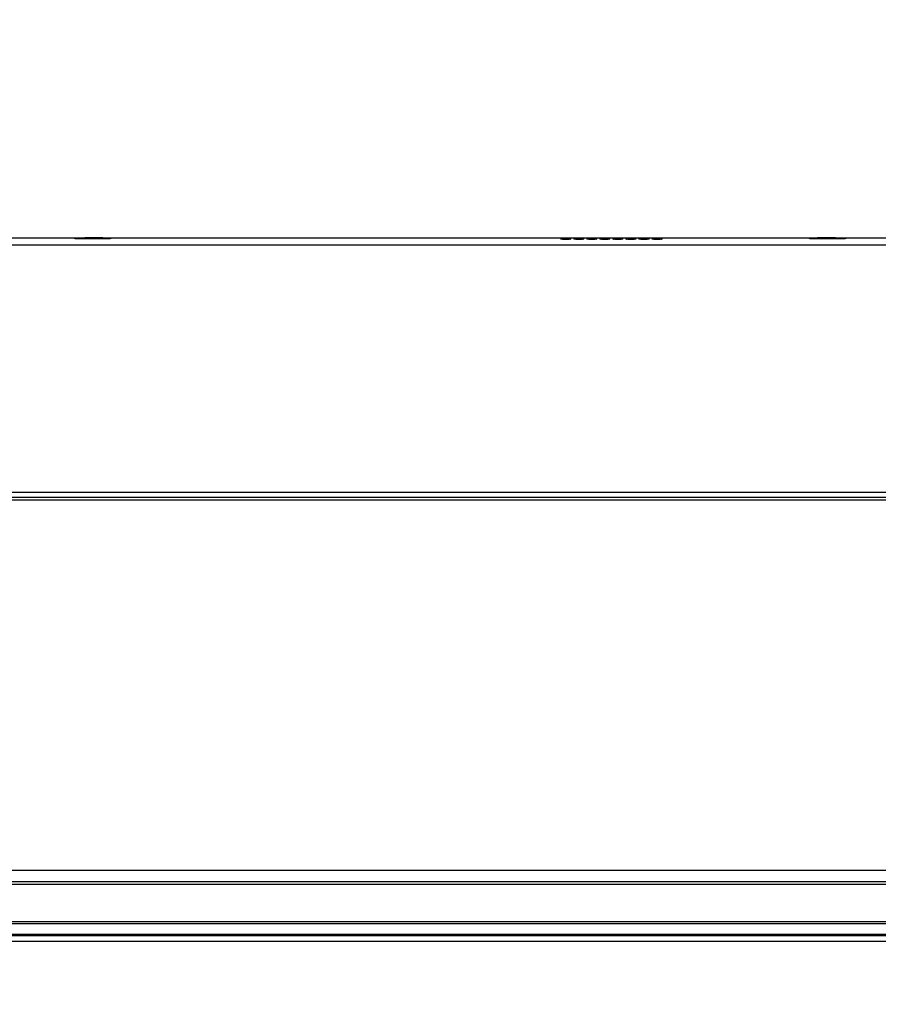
# Model space of a CAD drawing. Header units: millimetres. Extents: x 24385 to 79107, y -56478 to -23676.
# Tile 205 of 256: x 27317 to 27353, y -25511 to -25470. Entities that reach past the tile are written whole.
import ezdxf

# ---------------------------------------------------------------- set-up
doc = ezdxf.new("R2010")
doc.units = ezdxf.units.MM
doc.header["$LTSCALE"] = 2
for name, color, linetype, lineweight in [('0_OPIS', 7, 'Continuous', 13), ('3DPLAN_A_TABELKA POMIESZCZEŃ', 7, 'Continuous', 0), ('A_6_STOLARKA_DRZWI', 6, 'Continuous', 0)]:
    doc.layers.add(name, color=color, linetype=linetype, lineweight=lineweight)
doc.layers.add('1', color=7, linetype='Continuous', true_color=0xffffff)
for name, color, linetype in [('3DPLAN_A_KRESKOWANIE 1', 253, 'Continuous'), ('3DPLAN_A_OPIS', 8, 'Continuous'), ('IS_KLIM_urządzenia', 3, 'Continuous')]:
    doc.layers.add(name, color=color, linetype=linetype)
doc.styles.add('ARIAL', font='arial.ttf')
doc.linetypes.add('ZIGZAG', pattern='A,0.00254,-5.08,[131,ltypeshp.shx,S=5.08,R=0,X=-5.08,Y=0],-10.16,[131,ltypeshp.shx,S=5.08,R=180,X=5.08,Y=0],-5.08', length=20.32254)

# ---------------------------------------------------------------- blocks, each defined once
blk = doc.blocks.new('scienna')
at = {"layer": '1', "color": 3, "linetype": 'Continuous'}
for p, q in [((37491.711, 3090.376), (37512.908, 3090.376)), ((37512.487, 3090.348), (37512.487, 3090.348)), ((37512.607, 3090.365), (37512.907, 3090.365)), ((37513.873, 3090.347), (37512.61, 3090.347)), ((37513.873, 3090.346), (37512.61, 3090.346)), ((37512.61, 3090.346), (37512.61, 3090.346)), ((37513.663, 3090.386), (37512.907, 3090.386)), ((37513.663, 3090.365), (37513.877, 3090.365)), ((37513.664, 3090.376), (37543.671, 3090.376)), ((37532.92, 3090.33), (37532.92, 3090.32)), ((37533.28, 3090.32), (37533.281, 3090.33)), ((37533.468, 3090.33), (37533.468, 3090.32)), ((37533.828, 3090.32), (37533.829, 3090.33)), ((37534.016, 3090.33), (37534.016, 3090.32)), ((37534.376, 3090.32), (37534.376, 3090.33)), ((37534.564, 3090.33), (37534.564, 3090.32)), ((37534.924, 3090.32), (37534.924, 3090.33)), ((37535.111, 3090.33), (37535.112, 3090.32)), ((37535.472, 3090.32), (37535.472, 3090.33)), ((37535.659, 3090.33), (37535.66, 3090.32)), ((37536.02, 3090.32), (37536.02, 3090.33)), ((37536.207, 3090.33), (37536.207, 3090.32)), ((37536.568, 3090.32), (37536.568, 3090.33)), ((37536.755, 3090.33), (37536.755, 3090.32)), ((37537.116, 3090.32), (37537.116, 3090.33)), ((37543.339, 3090.348), (37543.338, 3090.348)), ((37543.459, 3090.365), (37543.672, 3090.365)), ((37544.725, 3090.347), (37543.462, 3090.347)), ((37544.725, 3090.346), (37543.462, 3090.346)), ((37544.428, 3090.386), (37543.672, 3090.386)), ((37544.427, 3090.376), (37564.952, 3090.376)), ((37544.428, 3090.365), (37544.728, 3090.365)), ((37481.657, 3090.094), (37575.678, 3090.094)), ((37573.704, 3079.693), (37483.582, 3079.693)), ((37482.107, 3079.5), (37575.167, 3079.5)), ((37488.791, 3079.382), (37568.484, 3079.382)), ((37488.791, 3063.846), (37568.484, 3063.846)), ((37481.951, 3063.362), (37575.324, 3063.362)), ((37567.097, 3063.357), (37490.238, 3063.357)), ((37490.257, 3063.262), (37567.078, 3063.262)), ((37490.104, 3061.685), (37567.23, 3061.685)), ((37490.262, 3061.607), (37567.078, 3061.607)), ((37567.666, 3061.092), (37489.669, 3061.092)), ((37567.64, 3061.095), (37489.695, 3061.095)), ((37490.098, 3061.151), (37567.236, 3061.151)), ((37575.963, 3060.847), (37481.371, 3060.847))]:
    blk.add_line(p, q, dxfattribs=at)
at = {"layer": '1', "color": 3, "linetype": 'Continuous', "extrusion": (0, 0, -1)}
for centre, start_param, end_param in [((37512.611, 3090.349), 1.581407, 3.141096), ((37513.872, 3090.349), 0.000497, 1.560185), ((37543.463, 3090.349), 1.581407, 3.141096), ((37544.724, 3090.349), 0.000497, 1.560185)]:
    blk.add_ellipse(centre, major_axis=(0.131, 0), ratio=0.025826, start_param=start_param, end_param=end_param, dxfattribs=at)
at = {"layer": '1', "color": 3, "linetype": 'Continuous'}
for centre in [(37514.003, 3090.32), (37544.855, 3090.32)]:
    blk.add_ellipse(centre, major_axis=(0.0299, -0.0006), ratio=0.999657, start_param=1.590287, end_param=1.873037, dxfattribs=at)
for points, degree in [([(37513.663, 3090.386), (37512.907, 3090.385)], 1), ([(37513.663, 3090.384), (37513.663, 3090.371), (37513.663, 3090.359), (37513.664, 3090.346)], 3), ([(37543.672, 3090.384), (37543.672, 3090.371), (37543.671, 3090.359), (37543.671, 3090.346)], 3), ([(37544.428, 3090.385), (37543.672, 3090.386)], 1)]:
    blk.add_open_spline(points, degree=degree, dxfattribs=at)
for points, knots in [([(37512.907, 3090.383), (37512.907, 3090.383), (37512.907, 3090.384), (37512.907, 3090.384), (37512.907, 3090.385), (37512.907, 3090.385), (37512.907, 3090.385), (37512.907, 3090.385)], [0, 0, 0, 0, 0.254607, 0.254607, 0.509215, 0.509215, 1, 1, 1, 1]), ([(37512.907, 3090.383), (37512.907, 3090.381), (37512.907, 3090.38), (37512.907, 3090.374), (37512.907, 3090.37), (37512.907, 3090.362), (37512.907, 3090.358), (37512.907, 3090.352), (37512.907, 3090.349), (37512.907, 3090.346)], [0, 0, 0, 0, 0.141039, 0.141039, 0.460002, 0.460002, 0.778965, 0.778965, 1, 1, 1, 1]), ([(37513.663, 3090.386), (37513.663, 3090.386), (37513.663, 3090.386), (37513.663, 3090.386), (37513.663, 3090.386), (37513.663, 3090.385), (37513.663, 3090.385), (37513.663, 3090.384)], [0, 0, 0, 0, 0.2545, 0.2545, 0.509, 0.509, 1, 1, 1, 1]), ([(37532.876, 3090.356), (37532.876, 3090.356), (37532.877, 3090.357), (37532.88, 3090.357), (37532.888, 3090.358), (37532.91, 3090.359), (37532.925, 3090.36), (37532.961, 3090.361), (37532.982, 3090.361), (37533.028, 3090.362), (37533.053, 3090.362), (37533.102, 3090.362), (37533.127, 3090.362), (37533.172, 3090.362), (37533.191, 3090.361), (37533.231, 3090.361), (37533.252, 3090.36), (37533.285, 3090.359), (37533.299, 3090.359), (37533.317, 3090.358), (37533.323, 3090.357), (37533.324, 3090.356)], [0, 0, 0, 0, 0.015705, 0.015705, 0.127887, 0.127887, 0.240535, 0.240535, 0.354441, 0.354441, 0.465732, 0.465732, 0.577155, 0.577155, 0.668792, 0.668792, 0.782329, 0.782329, 0.895249, 0.895249, 1, 1, 1, 1]), ([(37532.876, 3090.356), (37532.877, 3090.356), (37532.877, 3090.356), (37532.883, 3090.356), (37532.889, 3090.355), (37532.899, 3090.351), (37532.904, 3090.348), (37532.913, 3090.341), (37532.916, 3090.336), (37532.922, 3090.327), (37532.924, 3090.321), (37532.925, 3090.315), (37532.925, 3090.314), (37532.925, 3090.314), (37532.925, 3090.314), (37532.925, 3090.314)], [0, 0, 0, 0, 0.022741, 0.022741, 0.258924, 0.258924, 0.495112, 0.495112, 0.731233, 0.731233, 0.967168, 0.967168, 0.999221, 0.999221, 1, 1, 1, 1]), ([(37532.952, 3090.32), (37532.932, 3090.321), (37532.908, 3090.322), (37532.891, 3090.323), (37532.887, 3090.323), (37532.887, 3090.323)], [0, 0, 0, 0, 0.527196, 0.837499, 1, 1, 1, 1]), ([(37533.313, 3090.323), (37533.313, 3090.323), (37533.313, 3090.323), (37533.309, 3090.323), (37533.292, 3090.322), (37533.252, 3090.32), (37533.186, 3090.319), (37533.105, 3090.319), (37533.025, 3090.319), (37532.97, 3090.32), (37532.953, 3090.32), (37532.952, 3090.32)], [0, 0, 0, 0, 0.008276, 0.058149, 0.155143, 0.302356, 0.469926, 0.642963, 0.8166, 0.988907, 1, 1, 1, 1]), ([(37533.275, 3090.314), (37533.275, 3090.314), (37533.275, 3090.314), (37533.276, 3090.319), (37533.278, 3090.325), (37533.283, 3090.334), (37533.286, 3090.339), (37533.294, 3090.347), (37533.299, 3090.35), (37533.309, 3090.354), (37533.315, 3090.356), (37533.321, 3090.356), (37533.322, 3090.356), (37533.323, 3090.356), (37533.324, 3090.356), (37533.324, 3090.356)], [0, 0, 0, 0, 0.000779, 0.000779, 0.236546, 0.236546, 0.472304, 0.472304, 0.708197, 0.708197, 0.944286, 0.944286, 0.977259, 0.977259, 1, 1, 1, 1]), ([(37533.424, 3090.356), (37533.424, 3090.356), (37533.425, 3090.357), (37533.428, 3090.357), (37533.436, 3090.358), (37533.458, 3090.359), (37533.473, 3090.36), (37533.509, 3090.361), (37533.53, 3090.361), (37533.576, 3090.362), (37533.6, 3090.362), (37533.65, 3090.362), (37533.675, 3090.362), (37533.719, 3090.362), (37533.739, 3090.361), (37533.779, 3090.361), (37533.8, 3090.36), (37533.833, 3090.359), (37533.847, 3090.359), (37533.865, 3090.358), (37533.871, 3090.357), (37533.872, 3090.356)], [0, 0, 0, 0, 0.015705, 0.015705, 0.127887, 0.127887, 0.240535, 0.240535, 0.354441, 0.354441, 0.465732, 0.465732, 0.577155, 0.577155, 0.668792, 0.668792, 0.782329, 0.782329, 0.895249, 0.895249, 1, 1, 1, 1]), ([(37533.424, 3090.356), (37533.425, 3090.356), (37533.425, 3090.356), (37533.431, 3090.356), (37533.437, 3090.355), (37533.447, 3090.351), (37533.452, 3090.348), (37533.461, 3090.341), (37533.464, 3090.336), (37533.47, 3090.327), (37533.472, 3090.321), (37533.473, 3090.315), (37533.473, 3090.314), (37533.473, 3090.314), (37533.473, 3090.314), (37533.473, 3090.314)], [0, 0, 0, 0, 0.022741, 0.022741, 0.258924, 0.258924, 0.495112, 0.495112, 0.731233, 0.731233, 0.967168, 0.967168, 0.999221, 0.999221, 1, 1, 1, 1]), ([(37533.5, 3090.32), (37533.48, 3090.321), (37533.455, 3090.322), (37533.439, 3090.323), (37533.435, 3090.323), (37533.435, 3090.323)], [0, 0, 0, 0, 0.527144, 0.837416, 1, 1, 1, 1]), ([(37533.861, 3090.323), (37533.861, 3090.323), (37533.861, 3090.323), (37533.857, 3090.323), (37533.84, 3090.322), (37533.8, 3090.32), (37533.734, 3090.319), (37533.653, 3090.319), (37533.573, 3090.319), (37533.518, 3090.32), (37533.501, 3090.32), (37533.5, 3090.32)], [0, 0, 0, 0, 0.008388, 0.058256, 0.155239, 0.302435, 0.469986, 0.643003, 0.816621, 0.988909, 1, 1, 1, 1]), ([(37533.823, 3090.314), (37533.823, 3090.314), (37533.823, 3090.314), (37533.824, 3090.319), (37533.826, 3090.325), (37533.831, 3090.334), (37533.834, 3090.339), (37533.842, 3090.347), (37533.847, 3090.35), (37533.857, 3090.354), (37533.863, 3090.356), (37533.869, 3090.356), (37533.87, 3090.356), (37533.871, 3090.356), (37533.872, 3090.356), (37533.872, 3090.356)], [0, 0, 0, 0, 0.000779, 0.000779, 0.236546, 0.236546, 0.472304, 0.472304, 0.708197, 0.708197, 0.944286, 0.944286, 0.977259, 0.977259, 1, 1, 1, 1]), ([(37533.972, 3090.356), (37533.972, 3090.356), (37533.973, 3090.357), (37533.976, 3090.357), (37533.983, 3090.358), (37534.006, 3090.359), (37534.021, 3090.36), (37534.057, 3090.361), (37534.078, 3090.361), (37534.124, 3090.362), (37534.148, 3090.362), (37534.198, 3090.362), (37534.223, 3090.362), (37534.267, 3090.362), (37534.287, 3090.361), (37534.327, 3090.361), (37534.347, 3090.36), (37534.381, 3090.359), (37534.394, 3090.359), (37534.413, 3090.358), (37534.418, 3090.357), (37534.42, 3090.356)], [0, 0, 0, 0, 0.015705, 0.015705, 0.127887, 0.127887, 0.240535, 0.240535, 0.354441, 0.354441, 0.465732, 0.465732, 0.577155, 0.577155, 0.668792, 0.668792, 0.782329, 0.782329, 0.895249, 0.895249, 1, 1, 1, 1]), ([(37533.972, 3090.356), (37533.972, 3090.356), (37533.973, 3090.356), (37533.979, 3090.356), (37533.985, 3090.355), (37533.995, 3090.351), (37534, 3090.348), (37534.009, 3090.341), (37534.012, 3090.336), (37534.018, 3090.327), (37534.02, 3090.321), (37534.021, 3090.315), (37534.021, 3090.314), (37534.021, 3090.314), (37534.021, 3090.314), (37534.021, 3090.314)], [0, 0, 0, 0, 0.022741, 0.022741, 0.258924, 0.258924, 0.495112, 0.495112, 0.731233, 0.731233, 0.967168, 0.967168, 0.999221, 0.999221, 1, 1, 1, 1]), ([(37534.048, 3090.32), (37534.028, 3090.321), (37534.003, 3090.322), (37533.986, 3090.323), (37533.983, 3090.323), (37533.983, 3090.323)], [0, 0, 0, 0, 0.527148, 0.837422, 1, 1, 1, 1]), ([(37534.409, 3090.323), (37534.409, 3090.323), (37534.409, 3090.323), (37534.405, 3090.323), (37534.388, 3090.322), (37534.348, 3090.32), (37534.282, 3090.319), (37534.201, 3090.319), (37534.121, 3090.319), (37534.066, 3090.32), (37534.049, 3090.32), (37534.048, 3090.32)], [0, 0, 0, 0, 0.008075, 0.057958, 0.154972, 0.302214, 0.469818, 0.642891, 0.816563, 0.988905, 1, 1, 1, 1]), ([(37534.371, 3090.314), (37534.371, 3090.314), (37534.371, 3090.314), (37534.372, 3090.319), (37534.373, 3090.325), (37534.379, 3090.334), (37534.382, 3090.339), (37534.39, 3090.347), (37534.395, 3090.35), (37534.405, 3090.354), (37534.411, 3090.356), (37534.417, 3090.356), (37534.418, 3090.356), (37534.419, 3090.356), (37534.42, 3090.356), (37534.42, 3090.356)], [0, 0, 0, 0, 0.000779, 0.000779, 0.236546, 0.236546, 0.472304, 0.472304, 0.708197, 0.708197, 0.944286, 0.944286, 0.977259, 0.977259, 1, 1, 1, 1]), ([(37534.52, 3090.356), (37534.52, 3090.356), (37534.52, 3090.357), (37534.524, 3090.357), (37534.531, 3090.358), (37534.553, 3090.359), (37534.568, 3090.36), (37534.605, 3090.361), (37534.626, 3090.361), (37534.672, 3090.362), (37534.696, 3090.362), (37534.746, 3090.362), (37534.771, 3090.362), (37534.815, 3090.362), (37534.835, 3090.361), (37534.875, 3090.361), (37534.895, 3090.36), (37534.929, 3090.359), (37534.942, 3090.359), (37534.961, 3090.358), (37534.966, 3090.357), (37534.968, 3090.356)], [0, 0, 0, 0, 0.015705, 0.015705, 0.127887, 0.127887, 0.240535, 0.240535, 0.354441, 0.354441, 0.465732, 0.465732, 0.577155, 0.577155, 0.668792, 0.668792, 0.782329, 0.782329, 0.895249, 0.895249, 1, 1, 1, 1]), ([(37534.52, 3090.356), (37534.52, 3090.356), (37534.521, 3090.356), (37534.527, 3090.356), (37534.533, 3090.355), (37534.543, 3090.351), (37534.548, 3090.348), (37534.556, 3090.341), (37534.56, 3090.336), (37534.566, 3090.327), (37534.568, 3090.321), (37534.569, 3090.315), (37534.569, 3090.314), (37534.569, 3090.314), (37534.569, 3090.314), (37534.569, 3090.314)], [0, 0, 0, 0, 0.022741, 0.022741, 0.258924, 0.258924, 0.495112, 0.495112, 0.731233, 0.731233, 0.967168, 0.967168, 0.999221, 0.999221, 1, 1, 1, 1]), ([(37534.595, 3090.32), (37534.576, 3090.321), (37534.551, 3090.322), (37534.534, 3090.323), (37534.531, 3090.323), (37534.531, 3090.323)], [0, 0, 0, 0, 0.527157, 0.837438, 1, 1, 1, 1]), ([(37534.957, 3090.323), (37534.957, 3090.323), (37534.957, 3090.323), (37534.952, 3090.323), (37534.935, 3090.322), (37534.896, 3090.32), (37534.83, 3090.319), (37534.749, 3090.319), (37534.668, 3090.319), (37534.614, 3090.32), (37534.596, 3090.32), (37534.595, 3090.32)], [0, 0, 0, 0, 0.008189, 0.058066, 0.155069, 0.302294, 0.469879, 0.642931, 0.816584, 0.988906, 1, 1, 1, 1]), ([(37534.919, 3090.314), (37534.919, 3090.314), (37534.919, 3090.314), (37534.92, 3090.319), (37534.921, 3090.325), (37534.926, 3090.334), (37534.93, 3090.339), (37534.938, 3090.347), (37534.943, 3090.35), (37534.953, 3090.354), (37534.959, 3090.356), (37534.965, 3090.356), (37534.966, 3090.356), (37534.967, 3090.356), (37534.968, 3090.356), (37534.968, 3090.356)], [0, 0, 0, 0, 0.000779, 0.000779, 0.236546, 0.236546, 0.472304, 0.472304, 0.708197, 0.708197, 0.944286, 0.944286, 0.977259, 0.977259, 1, 1, 1, 1]), ([(37535.068, 3090.356), (37535.068, 3090.356), (37535.068, 3090.357), (37535.072, 3090.357), (37535.079, 3090.358), (37535.101, 3090.359), (37535.116, 3090.36), (37535.152, 3090.361), (37535.174, 3090.361), (37535.22, 3090.362), (37535.244, 3090.362), (37535.293, 3090.362), (37535.319, 3090.362), (37535.363, 3090.362), (37535.383, 3090.361), (37535.423, 3090.361), (37535.443, 3090.36), (37535.477, 3090.359), (37535.49, 3090.359), (37535.509, 3090.358), (37535.514, 3090.357), (37535.516, 3090.356)], [0, 0, 0, 0, 0.015705, 0.015705, 0.127887, 0.127887, 0.240535, 0.240535, 0.354441, 0.354441, 0.465732, 0.465732, 0.577155, 0.577155, 0.668792, 0.668792, 0.782329, 0.782329, 0.895249, 0.895249, 1, 1, 1, 1]), ([(37535.068, 3090.356), (37535.068, 3090.356), (37535.069, 3090.356), (37535.075, 3090.356), (37535.081, 3090.355), (37535.091, 3090.351), (37535.096, 3090.348), (37535.104, 3090.341), (37535.108, 3090.336), (37535.114, 3090.327), (37535.116, 3090.321), (37535.117, 3090.315), (37535.117, 3090.314), (37535.117, 3090.314), (37535.117, 3090.314), (37535.117, 3090.314)], [0, 0, 0, 0, 0.022741, 0.022741, 0.258924, 0.258924, 0.495112, 0.495112, 0.731233, 0.731233, 0.967168, 0.967168, 0.999221, 0.999221, 1, 1, 1, 1]), ([(37535.143, 3090.32), (37535.123, 3090.321), (37535.099, 3090.322), (37535.082, 3090.323), (37535.079, 3090.323), (37535.079, 3090.323)], [0, 0, 0, 0, 0.527174, 0.837463, 1, 1, 1, 1]), ([(37535.505, 3090.323), (37535.505, 3090.323), (37535.504, 3090.323), (37535.5, 3090.323), (37535.483, 3090.322), (37535.443, 3090.32), (37535.378, 3090.319), (37535.296, 3090.319), (37535.216, 3090.319), (37535.162, 3090.32), (37535.144, 3090.32), (37535.143, 3090.32)], [0, 0, 0, 0, 0.008163, 0.058042, 0.155047, 0.302276, 0.469866, 0.642922, 0.81658, 0.988906, 1, 1, 1, 1]), ([(37535.467, 3090.314), (37535.467, 3090.314), (37535.467, 3090.314), (37535.467, 3090.319), (37535.469, 3090.325), (37535.474, 3090.334), (37535.478, 3090.339), (37535.486, 3090.347), (37535.491, 3090.35), (37535.501, 3090.354), (37535.506, 3090.356), (37535.513, 3090.356), (37535.514, 3090.356), (37535.515, 3090.356), (37535.515, 3090.356), (37535.516, 3090.356)], [0, 0, 0, 0, 0.000779, 0.000779, 0.236546, 0.236546, 0.472304, 0.472304, 0.708197, 0.708197, 0.944286, 0.944286, 0.977259, 0.977259, 1, 1, 1, 1]), ([(37535.616, 3090.356), (37535.616, 3090.356), (37535.616, 3090.357), (37535.62, 3090.357), (37535.627, 3090.358), (37535.649, 3090.359), (37535.664, 3090.36), (37535.7, 3090.361), (37535.722, 3090.361), (37535.767, 3090.362), (37535.792, 3090.362), (37535.841, 3090.362), (37535.867, 3090.362), (37535.911, 3090.362), (37535.931, 3090.361), (37535.971, 3090.361), (37535.991, 3090.36), (37536.025, 3090.359), (37536.038, 3090.359), (37536.056, 3090.358), (37536.062, 3090.357), (37536.064, 3090.356)], [0, 0, 0, 0, 0.015705, 0.015705, 0.127887, 0.127887, 0.240535, 0.240535, 0.354441, 0.354441, 0.465732, 0.465732, 0.577155, 0.577155, 0.668792, 0.668792, 0.782329, 0.782329, 0.895249, 0.895249, 1, 1, 1, 1]), ([(37535.616, 3090.356), (37535.616, 3090.356), (37535.617, 3090.356), (37535.623, 3090.356), (37535.628, 3090.355), (37535.639, 3090.351), (37535.644, 3090.348), (37535.652, 3090.341), (37535.656, 3090.336), (37535.661, 3090.327), (37535.663, 3090.321), (37535.665, 3090.315), (37535.665, 3090.314), (37535.665, 3090.314), (37535.665, 3090.314), (37535.665, 3090.314)], [0, 0, 0, 0, 0.022741, 0.022741, 0.258924, 0.258924, 0.495112, 0.495112, 0.731233, 0.731233, 0.967168, 0.967168, 0.999221, 0.999221, 1, 1, 1, 1]), ([(37535.691, 3090.32), (37535.671, 3090.321), (37535.647, 3090.322), (37535.63, 3090.323), (37535.627, 3090.323), (37535.627, 3090.323)], [0, 0, 0, 0, 0.527219, 0.837534, 1, 1, 1, 1]), ([(37536.053, 3090.323), (37536.053, 3090.323), (37536.052, 3090.323), (37536.048, 3090.323), (37536.031, 3090.322), (37535.991, 3090.32), (37535.926, 3090.319), (37535.844, 3090.319), (37535.764, 3090.319), (37535.71, 3090.32), (37535.692, 3090.32), (37535.691, 3090.32)], [0, 0, 0, 0, 0.008335, 0.058205, 0.155193, 0.302397, 0.469957, 0.642984, 0.816611, 0.988908, 1, 1, 1, 1]), ([(37536.015, 3090.314), (37536.015, 3090.314), (37536.015, 3090.314), (37536.015, 3090.319), (37536.017, 3090.325), (37536.022, 3090.334), (37536.026, 3090.339), (37536.034, 3090.347), (37536.039, 3090.35), (37536.049, 3090.354), (37536.054, 3090.356), (37536.061, 3090.356), (37536.061, 3090.356), (37536.063, 3090.356), (37536.063, 3090.356), (37536.064, 3090.356)], [0, 0, 0, 0, 0.000779, 0.000779, 0.236546, 0.236546, 0.472304, 0.472304, 0.708197, 0.708197, 0.944286, 0.944286, 0.977259, 0.977259, 1, 1, 1, 1]), ([(37536.163, 3090.356), (37536.164, 3090.356), (37536.164, 3090.357), (37536.168, 3090.357), (37536.175, 3090.358), (37536.197, 3090.359), (37536.212, 3090.36), (37536.248, 3090.361), (37536.27, 3090.361), (37536.315, 3090.362), (37536.34, 3090.362), (37536.389, 3090.362), (37536.415, 3090.362), (37536.459, 3090.362), (37536.478, 3090.361), (37536.519, 3090.361), (37536.539, 3090.36), (37536.572, 3090.359), (37536.586, 3090.359), (37536.604, 3090.358), (37536.61, 3090.357), (37536.612, 3090.356)], [0, 0, 0, 0, 0.015705, 0.015705, 0.127887, 0.127887, 0.240535, 0.240535, 0.354441, 0.354441, 0.465732, 0.465732, 0.577155, 0.577155, 0.668792, 0.668792, 0.782329, 0.782329, 0.895249, 0.895249, 1, 1, 1, 1]), ([(37536.163, 3090.356), (37536.164, 3090.356), (37536.165, 3090.356), (37536.171, 3090.356), (37536.176, 3090.355), (37536.187, 3090.351), (37536.192, 3090.348), (37536.2, 3090.341), (37536.204, 3090.336), (37536.209, 3090.327), (37536.211, 3090.321), (37536.213, 3090.315), (37536.213, 3090.314), (37536.213, 3090.314), (37536.213, 3090.314), (37536.213, 3090.314)], [0, 0, 0, 0, 0.022741, 0.022741, 0.258924, 0.258924, 0.495112, 0.495112, 0.731233, 0.731233, 0.967168, 0.967168, 0.999221, 0.999221, 1, 1, 1, 1]), ([(37536.239, 3090.32), (37536.219, 3090.321), (37536.195, 3090.322), (37536.178, 3090.323), (37536.175, 3090.323), (37536.175, 3090.323)], [0, 0, 0, 0, 0.52714, 0.83741, 1, 1, 1, 1]), ([(37536.6, 3090.323), (37536.6, 3090.323), (37536.6, 3090.323), (37536.596, 3090.323), (37536.579, 3090.322), (37536.539, 3090.32), (37536.473, 3090.319), (37536.392, 3090.319), (37536.312, 3090.319), (37536.258, 3090.32), (37536.24, 3090.32), (37536.239, 3090.32)], [0, 0, 0, 0, 0.008382, 0.05825, 0.155233, 0.30243, 0.469982, 0.643001, 0.81662, 0.988908, 1, 1, 1, 1]), ([(37536.562, 3090.314), (37536.562, 3090.314), (37536.562, 3090.314), (37536.563, 3090.319), (37536.565, 3090.325), (37536.57, 3090.334), (37536.574, 3090.339), (37536.582, 3090.347), (37536.586, 3090.35), (37536.597, 3090.354), (37536.602, 3090.356), (37536.609, 3090.356), (37536.609, 3090.356), (37536.611, 3090.356), (37536.611, 3090.356), (37536.612, 3090.356)], [0, 0, 0, 0, 0.000779, 0.000779, 0.236546, 0.236546, 0.472304, 0.472304, 0.708197, 0.708197, 0.944286, 0.944286, 0.977259, 0.977259, 1, 1, 1, 1]), ([(37536.711, 3090.356), (37536.712, 3090.356), (37536.712, 3090.357), (37536.716, 3090.357), (37536.723, 3090.358), (37536.745, 3090.359), (37536.76, 3090.36), (37536.796, 3090.361), (37536.818, 3090.361), (37536.863, 3090.362), (37536.888, 3090.362), (37536.937, 3090.362), (37536.963, 3090.362), (37537.007, 3090.362), (37537.026, 3090.361), (37537.066, 3090.361), (37537.087, 3090.36), (37537.12, 3090.359), (37537.134, 3090.359), (37537.152, 3090.358), (37537.158, 3090.357), (37537.16, 3090.356)], [0, 0, 0, 0, 0.015705, 0.015705, 0.127887, 0.127887, 0.240535, 0.240535, 0.354441, 0.354441, 0.465732, 0.465732, 0.577155, 0.577155, 0.668792, 0.668792, 0.782329, 0.782329, 0.895249, 0.895249, 1, 1, 1, 1]), ([(37536.711, 3090.356), (37536.712, 3090.356), (37536.712, 3090.356), (37536.719, 3090.356), (37536.724, 3090.355), (37536.735, 3090.351), (37536.739, 3090.348), (37536.748, 3090.341), (37536.752, 3090.336), (37536.757, 3090.327), (37536.759, 3090.321), (37536.76, 3090.315), (37536.761, 3090.314), (37536.761, 3090.314), (37536.761, 3090.314), (37536.761, 3090.314)], [0, 0, 0, 0, 0.022741, 0.022741, 0.258924, 0.258924, 0.495112, 0.495112, 0.731233, 0.731233, 0.967168, 0.967168, 0.999221, 0.999221, 1, 1, 1, 1]), ([(37536.787, 3090.32), (37536.767, 3090.321), (37536.743, 3090.322), (37536.726, 3090.323), (37536.723, 3090.323), (37536.723, 3090.323)], [0, 0, 0, 0, 0.527217, 0.837532, 1, 1, 1, 1]), ([(37537.148, 3090.323), (37537.148, 3090.323), (37537.148, 3090.323), (37537.144, 3090.323), (37537.127, 3090.322), (37537.087, 3090.32), (37537.021, 3090.319), (37536.94, 3090.319), (37536.86, 3090.319), (37536.805, 3090.32), (37536.788, 3090.32), (37536.787, 3090.32)], [0, 0, 0, 0, 0.008332, 0.058203, 0.155191, 0.302395, 0.469956, 0.642983, 0.816611, 0.988908, 1, 1, 1, 1]), ([(37537.11, 3090.314), (37537.11, 3090.314), (37537.11, 3090.314), (37537.111, 3090.319), (37537.113, 3090.325), (37537.118, 3090.334), (37537.121, 3090.339), (37537.13, 3090.347), (37537.134, 3090.35), (37537.145, 3090.354), (37537.15, 3090.356), (37537.156, 3090.356), (37537.157, 3090.356), (37537.159, 3090.356), (37537.159, 3090.356), (37537.16, 3090.356)], [0, 0, 0, 0, 0.000779, 0.000779, 0.236546, 0.236546, 0.472304, 0.472304, 0.708197, 0.708197, 0.944286, 0.944286, 0.977259, 0.977259, 1, 1, 1, 1]), ([(37543.672, 3090.384), (37543.672, 3090.384), (37543.672, 3090.385), (37543.672, 3090.385), (37543.672, 3090.385), (37543.672, 3090.386), (37543.672, 3090.386), (37543.672, 3090.386)], [0, 0, 0, 0, 0.2545, 0.2545, 0.509, 0.509, 1, 1, 1, 1]), ([(37544.428, 3090.385), (37544.428, 3090.385), (37544.428, 3090.385), (37544.428, 3090.385), (37544.428, 3090.385), (37544.428, 3090.384), (37544.428, 3090.384), (37544.428, 3090.383)], [0, 0, 0, 0, 0.254607, 0.254607, 0.509214, 0.509214, 1, 1, 1, 1]), ([(37544.428, 3090.383), (37544.428, 3090.38), (37544.428, 3090.377), (37544.428, 3090.37), (37544.428, 3090.366), (37544.428, 3090.358), (37544.428, 3090.354), (37544.428, 3090.349), (37544.428, 3090.347), (37544.428, 3090.346)], [0, 0, 0, 0, 0.251504, 0.251504, 0.570467, 0.570467, 0.88943, 0.88943, 1, 1, 1, 1])]:
    blk.add_open_spline(points, degree=3, knots=knots, dxfattribs=at)
blk = doc.blocks.new('kondygnacja -1')
at = {"layer": '3DPLAN_A_KRESKOWANIE 1'}
h = blk.add_hatch(dxfattribs=at)
h.set_pattern_fill('ANSI31', color=256, scale=7.5, style=0)
h.set_pattern_definition([(45, (23044.838, -26883.88), (-16.83798, 16.83798), [])])
h.paths.add_polyline_path([(31677.485, -24430.84), (30214.868, -24430.84), (30214.868, -24470.84), (30429.606, -24470.84), (30429.606, -24477.84), (30447.606, -24477.84), (30447.606, -24818.84), (30476.606, -24818.84), (30476.606, -24470.84), (31012.606, -24470.84), (31012.606, -24478.84), (31079.606, -24478.84), (31079.606, -24470.84), (31638.606, -24470.84), (31638.606, -25036.84), (31079.606, -25036.84), (31079.606, -25028.84), (31012.606, -25028.84), (31012.606, -25036.84), (30611.38, -25036.84), (30611.38, -25072.84), (31023.606, -25072.84), (31034.606, -25082.84), (31034.606, -25330.84), (31023.606, -25340.84), (30831.396, -25340.84, -0.038531), (30832.58, -25356.183), (30832.58, -25371.84), (31079.606, -25371.84), (31079.606, -25072.84), (31638.606, -25072.84), (31638.606, -25943.84), (30832.58, -25943.84), (30832.58, -26009.84), (31677.485, -26009.84)])
h.paths.add_polyline_path([(30682.606, -26009.84), (30832.58, -26009.84), (30832.58, -25943.84), (30760.606, -25943.84), (30760.606, -25454.668), (30735.606, -25464.584), (30735.606, -25943.84), (30682.606, -25943.84)])
h.paths.add_polyline_path([(30679.606, -25371.84), (30735.606, -25371.84), (30735.606, -25464.584), (30760.606, -25454.668), (30760.606, -25371.84), (30832.58, -25371.84), (30832.58, -25356.183, 0.038531), (30831.396, -25340.84), (30679.606, -25340.84)])
h.paths.add_polyline_path([(30355.83, -25371.84), (30425.606, -25371.84), (30425.606, -25379.84), (30463.606, -25379.84), (30463.606, -25424.739), (30471.606, -25424.739), (30471.606, -25395.84), (30533.606, -25395.84), (30533.606, -25371.84), (30576.606, -25371.84), (30576.606, -25341.84), (30472.606, -25341.84), (30472.606, -25326.84), (30427.606, -25326.84), (30427.606, -25341.84), (30355.83, -25341.84)])
h.paths.add_polyline_path([(30456.606, -25936.84), (30425.606, -25936.84), (30425.606, -25945.84), (30380.606, -25945.84), (30380.606, -26009.84), (30512.606, -26009.84), (30512.606, -25943.84), (30466.606, -25943.84), (30466.606, -25712.84), (30456.606, -25712.84)])
h.paths.add_polyline_path([(28888.606, -25941.84), (28888.606, -26009.84), (29013.606, -26009.84), (29013.606, -25941.84)])
h.paths.add_polyline_path([(28591.166, -26009.84), (28591.166, -25944.84), (28547.606, -25944.84), (28547.606, -26009.84)])
h.paths.add_polyline_path([(28624.606, -25870.534), (28654.797, -25870.534), (28654.797, -25924.534), (28624.606, -25924.534), (28624.606, -25944.84), (28591.166, -25944.84), (28591.166, -26009.84), (28713.606, -26009.84), (28713.606, -25941.84), (28672.606, -25941.84), (28672.606, -25932.84), (28657.606, -25932.84), (28657.606, -25716.84), (28624.606, -25716.84)])
h.paths.add_polyline_path([(28372.606, -25944.84), (28328.606, -25944.84), (28328.606, -25907.84), (28282.606, -25907.84), (28282.606, -25944.84), (28248.606, -25944.84), (28248.606, -26009.84), (28372.606, -26009.84)])
h.paths.add_polyline_path([(28092.606, -25563.84), (28054.606, -25563.84), (28054.606, -25383.84), (28067.602, -25383.84), (28067.606, -25375.84), (28340.606, -25375.84), (28340.606, -25341.84), (28070.606, -25341.84), (28070.606, -25332.84), (28030.606, -25332.84), (28030.606, -25395.598), (28048.707, -25395.598), (28048.707, -25449.598), (28030.606, -25449.598), (28030.606, -26009.84), (28073.606, -26009.84), (28073.606, -25944.84), (28054.606, -25944.84), (28054.606, -25668.84), (28092.606, -25668.84)])
h.paths.add_polyline_path([(27949.606, -25495.746), (27949.606, -25507.746), (27983.295, -25507.746), (27983.295, -25521.746), (27949.606, -25521.746), (27949.606, -25531.84), (27999.606, -25531.84), (27999.606, -25934.84), (27982.606, -25934.84), (27982.606, -25942.84), (27947.606, -25942.84), (27947.606, -26009.84), (28026.624, -26009.84), (28026.624, -25449.598), (27999.606, -25449.598), (27999.606, -25463.84), (27949.606, -25463.84), (27949.606, -25481.746), (27983.295, -25481.746), (27983.295, -25495.746)])
h.paths.add_polyline_path([(27982.606, -25361.84), (27952.606, -25361.84), (27952.606, -25332.84), (28026.624, -25332.84), (28026.624, -25395.598), (27999.606, -25395.598), (27999.606, -25377.84), (27982.606, -25377.84)])
h.paths.add_polyline_path([(26818.606, -25892.84), (26781.485, -25892.84), (26781.485, -26009.84), (26894.541, -26009.84), (26894.541, -25942.84), (26830.606, -25942.84), (26830.606, -25930.84), (26818.606, -25930.84)])
h.paths.add_polyline_path([(26894.541, -26009.84), (27115.936, -26009.84), (27115.936, -25942.84), (26894.541, -25942.84)])
h.paths.add_polyline_path([(27115.936, -25942.84), (27115.936, -26009.84), (27466.606, -26009.84), (27466.606, -25942.84), (27427.606, -25942.84), (27427.606, -25933.84), (27384.606, -25933.84), (27384.606, -25942.84)])
h.paths.add_polyline_path([(27641.606, -25942.84), (27641.606, -26009.84), (27802.606, -26009.84), (27802.606, -25942.84)])
h.paths.add_polyline_path([(30621.105, -25040.467), (30688.374, -25040.467), (30688.374, -25072.867), (30621.105, -25072.867)], flags=24)
at = {"layer": 'A_6_STOLARKA_DRZWI', "linetype": 'ZIGZAG', "ltscale": 0.5}
blk.add_line((27288.514, -25478.84), (27350.514, -25478.84), dxfattribs=at)
at = {"layer": '3DPLAN_A_OPIS', "color": 1, "lineweight": 30, "style": 'ARIAL'}
for tag, p in [('PRZESUNIĘCIE_WEJŚCIA', (27655.165, -24535.333)), ('WYŁĄCZONE', (27007.179, -24723.982)), ('Z_OPRACOWANIA', (26996.84, -24746.417)), ('WYŁĄCZONE', (30803.053, -24760.867)), ('Z_OPRACOWANIA', (30792.713, -24783.301)), ('WYŁĄCZONE', (28894.898, -24826.593)), ('Z_OPRACOWANIA', (28884.559, -24849.027)), ('POWIĘKSZENIE_WEJŚCIA', (28313.679, -25144.412)), ('POWIĘKSZENIE_WEJŚCIA', (29600.622, -25191.363)), ('POWIĘKSZENIE_WEJŚCIA', (28011.449, -25235.417)), ('WYŁĄCZONE', (29754.423, -25678.169)), ('Z_OPRACOWANIA', (29744.084, -25700.603)), ('WYJŚCIE_EWAKUACYJNE', (27763.791, -26106.068))]:
    blk.add_attdef(tag, p, '', height=12, dxfattribs=at)
at = {"layer": '3DPLAN_A_OPIS', "color": 0, "lineweight": 30, "style": 'ARIAL'}
for tag, p in [('UGUL_1', (29350.296, -24586.012)), ('UGUL_2', (29622.921, -24586.012)), ('UGUL_3', (29833.15, -24586.012))]:
    blk.add_attdef(tag, p, '', height=12, dxfattribs=at)
at = {"layer": '3DPLAN_A_TABELKA POMIESZCZEŃ', "ltscale": 0.5, "style": 'ARIAL'}
for tag, p in [('KURTYNA', (27861.913, -26064.849)), ('POWIETRZNA', (27861.913, -26084.562))]:
    blk.add_attdef(tag, p, '', height=12, dxfattribs=at)

msp = doc.modelspace()

# ---------------------------------------------------------------- block references
at = {"layer": '0_OPIS'}
msp.add_blockref('kondygnacja -1', (0, 0), dxfattribs=at)
at = {"layer": 'IS_KLIM_urządzenia'}
msp.add_blockref('scienna', (-10193.365, -28569.216), dxfattribs=at)

doc.saveas('drawing.dxf')
